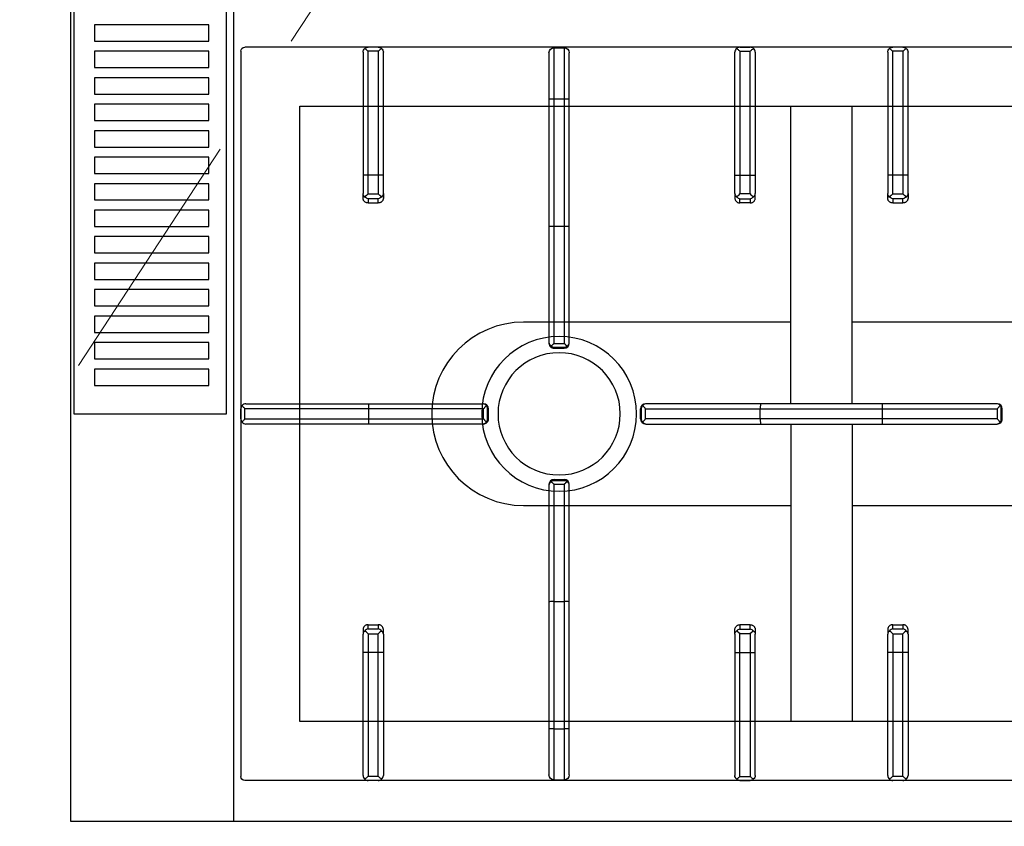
# Model space of a CAD drawing. Header units: millimetres. Extents: x -740 to 33545, y 5178 to 22494.
# Tile 90 of 250: x 9187 to 9236, y 10535 to 10575. Entities that reach past the tile are written whole.
import ezdxf

# ---------------------------------------------------------------- set-up
doc = ezdxf.new("R2010")
doc.units = ezdxf.units.MM
doc.header["$MEASUREMENT"] = 0
doc.linetypes.add('DASHED', pattern=[19.05, 12.7, -6.35])
doc.layers.add('A_wyposaĹĽenie', color=252, linetype='Continuous', lineweight=9)
doc.layers.add('PQ_200_2D', color=252, linetype='Continuous')
doc.layers.add('PQ_204_2D', color=252, linetype='Continuous')

# ---------------------------------------------------------------- blocks, each defined once
blk = doc.blocks.new('dfghbnj')
at = {"layer": 'PQ_200_2D', "color": 8}
for p, q in [((5168.38, -17005.72), (5968.38, -17005.72)), ((5968.38, -17005.72), (5968.38, -17660.72))]:
    blk.add_line(p, q, dxfattribs=at)
at = {"layer": 'PQ_204_2D', "color": 8}
for p, q in [((5168.38, -17085.72), (5968.38, -17085.72)), ((5588.38, -17657.22), (5588.38, -17091.22)), ((5590.38, -17089.22), (5946.38, -17089.22)), ((5763.38, -17091.69), (5763.38, -17151.98)), ((5770.88, -17089.22), (5765.88, -17089.22)), ((5770.88, -17089.22), (5765.88, -17089.22)), ((5770.88, -17091.21), (5765.88, -17091.21)), ((5765.88, -17152.03), (5765.88, -17091.21)), ((5770.88, -17091.21), (5770.88, -17152.03)), ((5773.38, -17151.98), (5773.38, -17091.69)), ((5948.38, -17657.22), (5948.38, -17091.22)), ((5590.85, -17149.22), (5651.14, -17149.22)), ((5651.14, -17149.22), (5660.28, -17149.22)), ((5662.42, -17149.22), (5660.28, -17149.22)), ((5874.34, -17149.22), (5876.47, -17149.22)), ((5885.62, -17149.22), (5876.47, -17149.22)), ((5945.9, -17149.22), (5885.62, -17149.22)), ((5588.38, -17156.72), (5588.38, -17151.72)), ((5588.38, -17156.72), (5588.38, -17151.72)), ((5590.37, -17156.72), (5590.37, -17151.72)), ((5651.19, -17151.72), (5590.37, -17151.72)), ((5651.19, -17156.72), (5651.19, -17151.72)), ((5660.39, -17151.72), (5651.19, -17151.72)), ((5660.39, -17151.72), (5660.39, -17156.72)), ((5662.75, -17151.72), (5664.85, -17151.72)), ((5662.75, -17156.72), (5662.75, -17151.72)), ((5664.85, -17151.72), (5664.85, -17156.72)), ((5763.38, -17151.98), (5763.38, -17207.86)), ((5770.88, -17152.03), (5765.88, -17152.03)), ((5765.88, -17208.42), (5765.88, -17152.03)), ((5770.88, -17152.03), (5770.88, -17208.42)), ((5773.38, -17207.86), (5773.38, -17151.98)), ((5871.9, -17151.72), (5871.9, -17156.72)), ((5874.01, -17151.72), (5871.9, -17151.72)), ((5874.01, -17156.72), (5874.01, -17151.72)), ((5876.36, -17151.72), (5885.56, -17151.72)), ((5876.36, -17151.72), (5876.36, -17156.72)), ((5885.56, -17151.72), (5946.38, -17151.72)), ((5885.56, -17156.72), (5885.56, -17151.72)), ((5946.38, -17156.72), (5946.38, -17151.72)), ((5948.38, -17156.72), (5948.38, -17151.72)), ((5948.38, -17156.72), (5948.38, -17151.72)), ((5590.37, -17156.72), (5651.19, -17156.72)), ((5651.14, -17159.22), (5590.85, -17159.22)), ((5660.28, -17159.22), (5651.14, -17159.22)), ((5651.19, -17156.72), (5660.39, -17156.72)), ((5660.28, -17159.22), (5662.42, -17159.22)), ((5664.85, -17156.72), (5662.75, -17156.72)), ((5871.9, -17156.72), (5874.01, -17156.72)), ((5876.47, -17159.22), (5874.34, -17159.22)), ((5885.56, -17156.72), (5876.36, -17156.72)), ((5876.47, -17159.22), (5885.62, -17159.22)), ((5946.38, -17156.72), (5885.56, -17156.72)), ((5885.62, -17159.22), (5945.9, -17159.22)), ((5763.38, -17207.86), (5763.38, -17208.28)), ((5773.38, -17208.28), (5773.38, -17207.86)), ((5770.88, -17208.42), (5765.88, -17208.42)), ((5765.88, -17210.78), (5765.88, -17210.33)), ((5770.88, -17210.33), (5765.88, -17210.33)), ((5770.88, -17210.78), (5765.88, -17210.78)), ((5770.88, -17210.33), (5770.88, -17210.78)), ((5591.19, -17240.47), (5613.69, -17240.47)), ((5613.69, -17240.47), (5613.69, -17242.97)), ((5613.69, -17240.47), (5676.14, -17240.47)), ((5676.14, -17240.47), (5733.27, -17240.47)), ((5733.27, -17240.47), (5733.69, -17240.47)), ((5803.06, -17240.47), (5803.48, -17240.47)), ((5803.48, -17240.47), (5860.62, -17240.47)), ((5860.62, -17240.47), (5923.06, -17240.47)), ((5923.06, -17242.97), (5923.06, -17240.47)), ((5923.06, -17240.47), (5945.56, -17240.47)), ((5588.69, -17242.97), (5588.69, -17247.97)), ((5613.69, -17242.97), (5588.69, -17242.97)), ((5613.69, -17242.97), (5613.69, -17247.97)), ((5676.19, -17242.97), (5613.69, -17242.97)), ((5676.19, -17242.97), (5676.19, -17247.97)), ((5733.83, -17242.97), (5676.19, -17242.97)), ((5733.83, -17242.97), (5733.83, -17247.97)), ((5735.64, -17242.37), (5735.64, -17248.56)), ((5735.74, -17242.97), (5735.74, -17247.97)), ((5736.19, -17242.97), (5735.74, -17242.97)), ((5736.19, -17242.97), (5736.19, -17247.97)), ((5800.56, -17242.97), (5800.56, -17247.97)), ((5801.01, -17242.97), (5800.56, -17242.97)), ((5801.01, -17242.97), (5801.01, -17247.97)), ((5801.11, -17242.37), (5801.11, -17248.56)), ((5802.92, -17242.97), (5802.92, -17247.97)), ((5860.56, -17242.97), (5802.92, -17242.97)), ((5860.56, -17242.97), (5860.56, -17247.97)), ((5923.06, -17242.97), (5860.56, -17242.97)), ((5923.06, -17242.97), (5923.06, -17247.97)), ((5948.06, -17242.97), (5923.06, -17242.97)), ((5948.06, -17242.97), (5948.06, -17247.97)), ((5588.69, -17247.97), (5613.69, -17247.97)), ((5613.69, -17250.47), (5591.19, -17250.47)), ((5613.69, -17247.97), (5676.19, -17247.97)), ((5613.69, -17247.97), (5613.69, -17250.47)), ((5676.14, -17250.47), (5613.69, -17250.47)), ((5733.27, -17250.47), (5676.14, -17250.47)), ((5676.19, -17247.97), (5733.83, -17247.97)), ((5733.69, -17250.47), (5733.27, -17250.47)), ((5735.74, -17247.97), (5736.19, -17247.97)), ((5800.56, -17247.97), (5801.01, -17247.97)), ((5802.92, -17247.97), (5860.56, -17247.97)), ((5803.48, -17250.47), (5803.06, -17250.47)), ((5860.62, -17250.47), (5803.48, -17250.47)), ((5860.56, -17247.97), (5923.06, -17247.97)), ((5923.06, -17250.47), (5860.62, -17250.47)), ((5923.06, -17250.47), (5923.06, -17247.97)), ((5923.06, -17247.97), (5948.06, -17247.97)), ((5945.56, -17250.47), (5923.06, -17250.47)), ((5765.88, -17285.45), (5765.88, -17285.9)), ((5770.88, -17285.45), (5765.88, -17285.45)), ((5770.88, -17285.9), (5770.88, -17285.45)), ((5763.38, -17288.37), (5763.38, -17287.95)), ((5763.38, -17344.26), (5763.38, -17288.37)), ((5770.88, -17285.9), (5765.88, -17285.9)), ((5770.88, -17287.81), (5765.88, -17287.81)), ((5765.88, -17287.81), (5765.88, -17344.2)), ((5770.88, -17344.2), (5770.88, -17287.81)), ((5773.38, -17287.95), (5773.38, -17288.37)), ((5773.38, -17288.37), (5773.38, -17344.26)), ((5651.14, -17331.71), (5590.85, -17331.71)), ((5660.28, -17331.71), (5651.14, -17331.71)), ((5660.28, -17331.71), (5662.42, -17331.71)), ((5876.47, -17331.71), (5874.34, -17331.71)), ((5876.47, -17331.71), (5885.62, -17331.71)), ((5885.62, -17331.71), (5945.9, -17331.71)), ((5588.38, -17334.21), (5588.38, -17339.21)), ((5588.38, -17334.21), (5588.38, -17339.21)), ((5590.37, -17334.21), (5590.37, -17339.21)), ((5590.37, -17334.21), (5651.19, -17334.21)), ((5651.19, -17334.21), (5651.19, -17339.21)), ((5651.19, -17334.21), (5660.39, -17334.21)), ((5660.39, -17339.21), (5660.39, -17334.21)), ((5664.85, -17334.21), (5662.75, -17334.21)), ((5662.75, -17334.21), (5662.75, -17339.21)), ((5664.85, -17339.21), (5664.85, -17334.21)), ((5871.9, -17339.21), (5871.9, -17334.21)), ((5871.9, -17334.21), (5874.01, -17334.21)), ((5874.01, -17334.21), (5874.01, -17339.21)), ((5885.56, -17334.21), (5876.36, -17334.21)), ((5876.36, -17339.21), (5876.36, -17334.21)), ((5885.56, -17334.21), (5885.56, -17339.21)), ((5946.38, -17334.21), (5885.56, -17334.21)), ((5946.38, -17334.21), (5946.38, -17339.21)), ((5948.38, -17334.21), (5948.38, -17339.21)), ((5948.38, -17334.21), (5948.38, -17339.21)), ((5651.19, -17339.21), (5590.37, -17339.21)), ((5590.85, -17341.71), (5651.14, -17341.71)), ((5651.14, -17341.71), (5660.28, -17341.71)), ((5660.39, -17339.21), (5651.19, -17339.21)), ((5662.42, -17341.71), (5660.28, -17341.71)), ((5662.75, -17339.21), (5664.85, -17339.21)), ((5874.01, -17339.21), (5871.9, -17339.21)), ((5874.34, -17341.71), (5876.47, -17341.71)), ((5876.36, -17339.21), (5885.56, -17339.21)), ((5885.62, -17341.71), (5876.47, -17341.71)), ((5885.56, -17339.21), (5946.38, -17339.21)), ((5945.9, -17341.71), (5885.62, -17341.71)), ((5763.38, -17404.15), (5763.38, -17344.26)), ((5765.88, -17344.2), (5765.88, -17404.2)), ((5770.88, -17344.2), (5765.88, -17344.2)), ((5770.88, -17404.2), (5770.88, -17344.2)), ((5773.38, -17344.26), (5773.38, -17404.15)), ((5763.38, -17359.22), (5617.36, -17359.22)), ((5773.38, -17359.22), (5919.4, -17359.22)), ((5763.38, -17389.22), (5617.36, -17389.22)), ((5773.38, -17389.22), (5919.4, -17389.22)), ((5763.38, -17460.03), (5763.38, -17404.15)), ((5765.88, -17404.2), (5765.88, -17460.59)), ((5770.88, -17404.2), (5765.88, -17404.2)), ((5770.88, -17460.59), (5770.88, -17404.2)), ((5773.38, -17404.15), (5773.38, -17460.03)), ((5588.38, -17414.22), (5588.38, -17409.22)), ((5588.38, -17414.22), (5588.38, -17409.22)), ((5590.37, -17414.22), (5590.37, -17409.22)), ((5651.19, -17409.22), (5590.37, -17409.22)), ((5590.85, -17406.72), (5651.14, -17406.72)), ((5651.14, -17406.72), (5660.28, -17406.72)), ((5651.19, -17414.22), (5651.19, -17409.22)), ((5660.39, -17409.22), (5651.19, -17409.22)), ((5662.42, -17406.72), (5660.28, -17406.72)), ((5660.39, -17409.22), (5660.39, -17414.22)), ((5662.75, -17409.22), (5664.85, -17409.22)), ((5662.75, -17414.22), (5662.75, -17409.22)), ((5664.85, -17409.22), (5664.85, -17414.22)), ((5871.9, -17409.22), (5871.9, -17414.22)), ((5874.01, -17409.22), (5871.9, -17409.22)), ((5874.01, -17414.22), (5874.01, -17409.22)), ((5874.34, -17406.72), (5876.47, -17406.72)), ((5876.36, -17409.22), (5885.56, -17409.22)), ((5876.36, -17409.22), (5876.36, -17414.22)), ((5885.62, -17406.72), (5876.47, -17406.72)), ((5885.56, -17409.22), (5946.38, -17409.22)), ((5885.56, -17414.22), (5885.56, -17409.22)), ((5945.9, -17406.72), (5885.62, -17406.72)), ((5946.38, -17414.22), (5946.38, -17409.22)), ((5948.38, -17414.22), (5948.38, -17409.22)), ((5948.38, -17414.22), (5948.38, -17409.22)), ((5590.37, -17414.22), (5651.19, -17414.22)), ((5651.19, -17414.22), (5660.39, -17414.22)), ((5664.85, -17414.22), (5662.75, -17414.22)), ((5871.9, -17414.22), (5874.01, -17414.22)), ((5885.56, -17414.22), (5876.36, -17414.22)), ((5946.38, -17414.22), (5885.56, -17414.22)), ((5651.14, -17416.72), (5590.85, -17416.72)), ((5660.28, -17416.72), (5651.14, -17416.72)), ((5660.28, -17416.72), (5662.42, -17416.72)), ((5876.47, -17416.72), (5874.34, -17416.72)), ((5876.47, -17416.72), (5885.62, -17416.72)), ((5885.62, -17416.72), (5945.9, -17416.72)), ((5763.38, -17460.45), (5763.38, -17460.03)), ((5771.48, -17462.4), (5765.27, -17462.4)), ((5770.88, -17460.59), (5765.88, -17460.59)), ((5770.88, -17462.5), (5765.88, -17462.5)), ((5765.88, -17462.5), (5765.88, -17462.95)), ((5770.88, -17462.95), (5765.88, -17462.95)), ((5770.88, -17462.95), (5770.88, -17462.5)), ((5773.38, -17460.03), (5773.38, -17460.45))]:
    blk.add_line(p, q, dxfattribs=at)
for points in [[(5368.38, -17007.22), (5768.38, -17007.22), (5768.38, -17082.22), (5368.38, -17082.22)], [(5577.38, -17017.38), (5585.38, -17017.38), (5585.38, -17073.53), (5577.38, -17073.53)], [(5590.38, -17017.38), (5598.38, -17017.38), (5598.38, -17073.53), (5590.38, -17073.53)], [(5603.38, -17017.38), (5611.38, -17017.38), (5611.38, -17073.53), (5603.38, -17073.53)], [(5616.38, -17017.38), (5624.38, -17017.38), (5624.38, -17073.53), (5616.38, -17073.53)], [(5629.38, -17017.38), (5637.38, -17017.38), (5637.38, -17073.53), (5629.38, -17073.53)], [(5642.38, -17017.38), (5650.38, -17017.38), (5650.38, -17073.53), (5642.38, -17073.53)], [(5655.38, -17017.38), (5663.38, -17017.38), (5663.38, -17073.53), (5655.38, -17073.53)], [(5668.38, -17017.38), (5676.38, -17017.38), (5676.38, -17073.53), (5668.38, -17073.53)], [(5681.38, -17017.38), (5689.38, -17017.38), (5689.38, -17073.53), (5681.38, -17073.53)], [(5694.38, -17017.38), (5702.38, -17017.38), (5702.38, -17073.53), (5694.38, -17073.53)], [(5707.38, -17017.38), (5715.38, -17017.38), (5715.38, -17073.53), (5707.38, -17073.53)], [(5720.38, -17017.38), (5728.38, -17017.38), (5728.38, -17073.53), (5720.38, -17073.53)], [(5733.38, -17017.38), (5741.38, -17017.38), (5741.38, -17073.53), (5733.38, -17073.53)], [(5746.38, -17017.38), (5754.38, -17017.38), (5754.38, -17073.53), (5746.38, -17073.53)], [(5919.4, -17118.2), (5617.36, -17118.2), (5617.36, -17630.24), (5919.4, -17630.24)]]:
    blk.add_lwpolyline(points, close=True, dxfattribs=at)
for points in [[(5723.38, -17359.22), (5723.38, -17227.97, -1), (5813.38, -17227.97), (5813.38, -17359.22)], [(5813.38, -17389.22), (5813.38, -17517.97, -1), (5723.38, -17517.97), (5723.38, -17389.22)]]:
    blk.add_lwpolyline(points, format="xyb", dxfattribs=at)
for radius in [38, 30]:
    blk.add_circle((5768.38, -17245.47), radius, dxfattribs=at)
for centre, radius, start, end in [((5590.38, -17091.22), 2, 90, 180), ((5946.38, -17091.22), 2, 0, 90), ((5591.19, -17242.97), 2.5, 90, 180), ((5945.56, -17242.97), 2.5, 0, 90), ((5591.19, -17247.97), 2.5, 180, 270), ((5945.56, -17247.97), 2.5, 270, 0)]:
    blk.add_arc(centre, radius, start, end, dxfattribs=at)
at = {"layer": 'PQ_204_2D', "color": 8, "extrusion": (0, 0, -1)}
for centre, major_axis, ratio, start_param, end_param in [((5765.88, -17091.69), (-2.5, 0), 0.948965, 0, 0.895145), ((5770.88, -17091.69), (2.5, 0), 0.948965, -0.895145, 0), ((5876.47, -17151.72), (1.92, 1.92), 0.8391, 4.014257, 4.690572), ((5876.47, -17151.72), (0, 2.5), 0.84544, -0.894481, 0), ((5876.47, -17151.72), (-2.5, 2.5), 0.02182, 4.734206, 5.410521), ((5885.62, -17151.72), (0, 2.5), 0.02182, 4.712389, 6.283185), ((5945.9, -17151.72), (0, 2.5), 0.948965, 0, 0.895145), ((5765.88, -17151.98), (-2.5, 0), 0.02182, 4.712389, 6.283185), ((5770.88, -17151.98), (2.5, 0), 0.02182, 0, 1.570796), ((5876.47, -17156.72), (-1.92, 1.92), 0.8391, 4.734206, 5.410521), ((5876.47, -17156.72), (2.5, 2.5), 0.02182, 4.014257, 4.690572), ((5876.47, -17156.72), (0, 2.5), 0.84544, 3.141593, 4.036074), ((5885.62, -17156.72), (0, 2.5), 0.02182, 3.141593, 4.712389), ((5945.9, -17156.72), (0, 2.5), 0.948965, 2.246448, 3.141593), ((5765.88, -17207.86), (-2.5, 0), 0.951091, -0.914364, 0), ((5770.88, -17207.86), (2.5, 0), 0.951091, 0, 0.914364), ((5765.88, -17208.28), (0, 2.5), 0.99863, 3.141593, 4.712389), ((5770.88, -17208.28), (0, 2.5), 0.99863, 1.570796, 3.141593), ((5676.14, -17242.97), (0, 2.5), 0.02182, 0, 1.570796), ((5733.27, -17242.97), (0, 2.5), 0.951091, 0, 0.914364), ((5733.69, -17242.97), (-2.5, 0), 0.99863, 1.570796, 3.141593), ((5803.06, -17242.97), (-2.5, 0), 0.99863, 0, 1.570796), ((5803.48, -17242.97), (0, 2.5), 0.951091, -0.914364, 0), ((5860.62, -17242.97), (0, 2.5), 0.02182, -1.570796, 0), ((5732.27, -17242.97), (-3.47, 0), 0.720185, 2.903047, 3.141593), ((5804.48, -17242.97), (3.47, 0), 0.720185, 3.141593, 3.380139), ((5676.14, -17247.97), (0, 2.5), 0.02182, 1.570796, 3.141593), ((5733.27, -17247.97), (0, 2.5), 0.951091, 2.227228, 3.141593), ((5733.69, -17247.97), (-2.5, 0), 0.99863, 3.141593, 4.712389), ((5732.27, -17247.97), (3.47, 0), 0.720185, 0, 0.238546), ((5803.06, -17247.97), (-2.5, 0), 0.99863, 4.712389, 6.283185), ((5804.48, -17247.97), (-3.47, 0), 0.720185, -0.238546, 0), ((5803.48, -17247.97), (0, 2.5), 0.951091, 3.141593, 4.055957), ((5860.62, -17247.97), (0, 2.5), 0.02182, 3.141593, 4.712389), ((5765.88, -17287.95), (0, 2.5), 0.99863, 4.712389, 6.283185), ((5770.88, -17287.95), (0, 2.5), 0.99863, 0, 1.570796), ((5765.88, -17288.37), (2.5, 0), 0.951091, 3.141593, 4.055957), ((5770.88, -17288.37), (-2.5, 0), 0.951091, 2.227228, 3.141593), ((5590.85, -17334.21), (0, 2.5), 0.948965, -0.895145, 0), ((5651.14, -17334.21), (0, 2.5), 0.02182, 0, 1.570796), ((5660.28, -17334.21), (0, 2.5), 0.84544, 0, 0.894481), ((5660.28, -17334.21), (2.5, 2.5), 0.02182, 0.872665, 1.54898), ((5660.28, -17334.21), (-1.92, 1.92), 0.8391, 1.592613, 2.268928), ((5590.85, -17339.21), (0, 2.5), 0.948965, 3.141593, 4.036737), ((5651.14, -17339.21), (0, 2.5), 0.02182, 1.570796, 3.141593), ((5660.28, -17339.21), (0, 2.5), 0.84544, 2.247111, 3.141593), ((5660.28, -17339.21), (-2.5, 2.5), 0.02182, 1.592613, 2.268928), ((5660.28, -17339.21), (1.92, 1.92), 0.8391, 0.872665, 1.54898), ((5765.88, -17344.26), (2.5, 0), 0.02182, 3.141593, 4.712389), ((5770.88, -17344.26), (2.5, 0), 0.02182, -1.570796, 0), ((5765.88, -17404.15), (-2.5, 0), 0.02182, 4.712389, 6.283185), ((5770.88, -17404.15), (-2.5, 0), 0.02182, 3.141593, 4.712389), ((5876.47, -17409.22), (1.92, 1.92), 0.8391, 4.014257, 4.690572), ((5876.47, -17409.22), (0, 2.5), 0.84544, -0.894481, 0), ((5876.47, -17409.22), (-2.5, 2.5), 0.02182, 4.734206, 5.410521), ((5885.62, -17409.22), (0, 2.5), 0.02182, 4.712389, 6.283185), ((5945.9, -17409.22), (0, 2.5), 0.948965, 0, 0.895145), ((5876.47, -17414.22), (-1.92, 1.92), 0.8391, 4.734206, 5.410521), ((5876.47, -17414.22), (2.5, 2.5), 0.02182, 4.014257, 4.690572), ((5876.47, -17414.22), (0, 2.5), 0.84544, 3.141593, 4.036074), ((5885.62, -17414.22), (0, 2.5), 0.02182, 3.141593, 4.712389), ((5945.9, -17414.22), (0, 2.5), 0.948965, 2.246448, 3.141593), ((5765.88, -17460.03), (2.5, 0), 0.951091, 2.227228, 3.141593), ((5765.88, -17460.45), (0, 2.5), 0.99863, 3.141593, 4.712389), ((5765.88, -17459.06), (0, 3.44), 0.725954, 3.141593, 3.386992), ((5770.88, -17460.45), (0, 2.5), 0.99863, 1.570796, 3.141593), ((5770.88, -17459.06), (0, 3.44), 0.725954, 2.896194, 3.141593), ((5770.88, -17460.03), (-2.5, 0), 0.951091, 3.141593, 4.055957)]:
    blk.add_ellipse(centre, major_axis=major_axis, ratio=ratio, start_param=start_param, end_param=end_param, dxfattribs=at)
at = {"layer": 'PQ_204_2D', "color": 8}
for centre, major_axis, ratio, start_param, end_param in [((5590.85, -17151.72), (0, 2.5), 0.948965, 0, 0.895145), ((5651.14, -17151.72), (0, 2.5), 0.02182, 4.712389, 6.283185), ((5660.28, -17151.72), (0, 2.5), 0.84544, -0.894481, 0), ((5660.28, -17151.72), (2.5, 2.5), 0.02182, 4.734206, 5.410521), ((5660.28, -17151.72), (-1.92, 1.92), 0.8391, 4.014257, 4.690572), ((5590.85, -17156.72), (0, 2.5), 0.948965, 2.246448, 3.141593), ((5651.14, -17156.72), (0, 2.5), 0.02182, 3.141593, 4.712389), ((5660.28, -17156.72), (0, 2.5), 0.84544, 3.141593, 4.036074), ((5660.28, -17156.72), (-2.5, 2.5), 0.02182, 4.014257, 4.690572), ((5660.28, -17156.72), (1.92, 1.92), 0.8391, 4.734206, 5.410521), ((5876.47, -17334.21), (1.92, 1.92), 0.8391, 1.592613, 2.268928), ((5876.47, -17334.21), (0, 2.5), 0.84544, 0, 0.894481), ((5876.47, -17334.21), (-2.5, 2.5), 0.02182, 0.872665, 1.54898), ((5885.62, -17334.21), (0, 2.5), 0.02182, 0, 1.570796), ((5945.9, -17334.21), (0, 2.5), 0.948965, -0.895145, 0), ((5876.47, -17339.21), (-1.92, 1.92), 0.8391, 0.872665, 1.54898), ((5876.47, -17339.21), (2.5, 2.5), 0.02182, 1.592613, 2.268928), ((5876.47, -17339.21), (0, 2.5), 0.84544, 2.247111, 3.141593), ((5885.62, -17339.21), (0, 2.5), 0.02182, 1.570796, 3.141593), ((5945.9, -17339.21), (0, 2.5), 0.948965, 3.141593, 4.036737), ((5590.85, -17409.22), (0, 2.5), 0.948965, 0, 0.895145), ((5651.14, -17409.22), (0, 2.5), 0.02182, 4.712389, 6.283185), ((5660.28, -17409.22), (0, 2.5), 0.84544, -0.894481, 0), ((5660.28, -17409.22), (2.5, 2.5), 0.02182, 4.734206, 5.410521), ((5660.28, -17409.22), (-1.92, 1.92), 0.8391, 4.014257, 4.690572), ((5590.85, -17414.22), (0, 2.5), 0.948965, 2.246448, 3.141593), ((5651.14, -17414.22), (0, 2.5), 0.02182, 3.141593, 4.712389), ((5660.28, -17414.22), (0, 2.5), 0.84544, 3.141593, 4.036074), ((5660.28, -17414.22), (-2.5, 2.5), 0.02182, 4.014257, 4.690572), ((5660.28, -17414.22), (1.92, 1.92), 0.8391, 4.734206, 5.410521)]:
    blk.add_ellipse(centre, major_axis=major_axis, ratio=ratio, start_param=start_param, end_param=end_param, dxfattribs=at)
for points, knots in [([(5764.31, -17089.84), (5764.52, -17089.66), (5764.74, -17089.52), (5765.13, -17089.36), (5765.28, -17089.31), (5765.58, -17089.24), (5765.73, -17089.22), (5765.88, -17089.22)], [11.861002, 11.861002, 11.861002, 11.861002, 12.775829, 12.775829, 13.352773, 13.352773, 13.929718, 13.929718, 13.929718, 13.929718]), ([(5765.88, -17091.21), (5765.73, -17091.08), (5765.58, -17090.95), (5765.28, -17090.68), (5765.13, -17090.55), (5764.74, -17090.21), (5764.52, -17090.01), (5764.31, -17089.84)], [0, 0, 0, 0, 0.576945, 0.576945, 1.153889, 1.153889, 2.068716, 2.068716, 2.068716, 2.068716]), ([(5770.88, -17089.22), (5771.02, -17089.22), (5771.17, -17089.24), (5771.47, -17089.31), (5771.62, -17089.36), (5772.01, -17089.52), (5772.24, -17089.66), (5772.44, -17089.84)], [0, 0, 0, 0, 0.576945, 0.576945, 1.153889, 1.153889, 2.068716, 2.068716, 2.068716, 2.068716]), ([(5772.44, -17089.84), (5772.24, -17090.01), (5772.01, -17090.21), (5771.62, -17090.55), (5771.47, -17090.68), (5771.17, -17090.95), (5771.02, -17091.08), (5770.88, -17091.21)], [11.858599, 11.858599, 11.858599, 11.858599, 12.773425, 12.773425, 13.35037, 13.35037, 13.927314, 13.927314, 13.927314, 13.927314]), ([(5589, -17150.15), (5588.82, -17150.36), (5588.68, -17150.58), (5588.52, -17150.97), (5588.47, -17151.12), (5588.4, -17151.42), (5588.38, -17151.57), (5588.38, -17151.72)], [11.858599, 11.858599, 11.858599, 11.858599, 12.773425, 12.773425, 13.35037, 13.35037, 13.927314, 13.927314, 13.927314, 13.927314]), ([(5590.37, -17151.72), (5590.25, -17151.57), (5590.11, -17151.42), (5589.84, -17151.12), (5589.71, -17150.97), (5589.37, -17150.58), (5589.17, -17150.36), (5589, -17150.15)], [0, 0, 0, 0, 0.576945, 0.576945, 1.153889, 1.153889, 2.068716, 2.068716, 2.068716, 2.068716]), ([(5664.85, -17151.72), (5664.85, -17151.56), (5664.84, -17151.4), (5664.77, -17151.07), (5664.73, -17150.91), (5664.6, -17150.61), (5664.53, -17150.46), (5664.35, -17150.18), (5664.25, -17150.06), (5664.03, -17149.84), (5663.91, -17149.73), (5663.64, -17149.55), (5663.5, -17149.47), (5663.2, -17149.34), (5663.04, -17149.29), (5662.73, -17149.23), (5662.57, -17149.22), (5662.42, -17149.22)], [15.096253, 15.096253, 15.096253, 15.096253, 15.567018, 15.567018, 16.037783, 16.037783, 16.508548, 16.508548, 16.979314, 16.979314, 17.45135, 17.45135, 17.923386, 17.923386, 18.395422, 18.395422, 18.867458, 18.867458, 18.867458, 18.867458]), ([(5871.9, -17151.72), (5871.9, -17151.56), (5871.92, -17151.4), (5871.98, -17151.07), (5872.02, -17150.91), (5872.15, -17150.61), (5872.23, -17150.46), (5872.41, -17150.18), (5872.51, -17150.06), (5872.72, -17149.84), (5872.85, -17149.73), (5873.11, -17149.55), (5873.26, -17149.47), (5873.56, -17149.34), (5873.71, -17149.29), (5874.03, -17149.23), (5874.18, -17149.22), (5874.34, -17149.22)], [15.096253, 15.096253, 15.096253, 15.096253, 15.567018, 15.567018, 16.037783, 16.037783, 16.508548, 16.508548, 16.979314, 16.979314, 17.45135, 17.45135, 17.923386, 17.923386, 18.395422, 18.395422, 18.867458, 18.867458, 18.867458, 18.867458]), ([(5946.38, -17151.72), (5946.51, -17151.57), (5946.64, -17151.42), (5946.91, -17151.12), (5947.04, -17150.97), (5947.38, -17150.58), (5947.58, -17150.36), (5947.76, -17150.15)], [0, 0, 0, 0, 0.576945, 0.576945, 1.153889, 1.153889, 2.068716, 2.068716, 2.068716, 2.068716]), ([(5947.76, -17150.15), (5947.93, -17150.36), (5948.07, -17150.58), (5948.23, -17150.97), (5948.28, -17151.12), (5948.35, -17151.42), (5948.37, -17151.57), (5948.38, -17151.72)], [11.858599, 11.858599, 11.858599, 11.858599, 12.773425, 12.773425, 13.35037, 13.35037, 13.927314, 13.927314, 13.927314, 13.927314]), ([(5588.38, -17156.72), (5588.38, -17156.86), (5588.4, -17157.01), (5588.47, -17157.31), (5588.52, -17157.46), (5588.68, -17157.85), (5588.82, -17158.08), (5589, -17158.28)], [0, 0, 0, 0, 0.576945, 0.576945, 1.153889, 1.153889, 2.068716, 2.068716, 2.068716, 2.068716]), ([(5589, -17158.28), (5589.17, -17158.08), (5589.37, -17157.85), (5589.71, -17157.46), (5589.84, -17157.31), (5590.11, -17157.01), (5590.25, -17156.86), (5590.37, -17156.72)], [11.858599, 11.858599, 11.858599, 11.858599, 12.773425, 12.773425, 13.35037, 13.35037, 13.927314, 13.927314, 13.927314, 13.927314]), ([(5662.42, -17159.22), (5662.57, -17159.22), (5662.73, -17159.2), (5663.04, -17159.14), (5663.2, -17159.09), (5663.5, -17158.96), (5663.64, -17158.88), (5663.91, -17158.7), (5664.03, -17158.59), (5664.25, -17158.37), (5664.35, -17158.25), (5664.53, -17157.97), (5664.6, -17157.83), (5664.73, -17157.52), (5664.77, -17157.36), (5664.84, -17157.03), (5664.85, -17156.87), (5664.85, -17156.72)], [3.776921, 3.776921, 3.776921, 3.776921, 4.248957, 4.248957, 4.720993, 4.720993, 5.193029, 5.193029, 5.665065, 5.665065, 6.135831, 6.135831, 6.606596, 6.606596, 7.077361, 7.077361, 7.548126, 7.548126, 7.548126, 7.548126]), ([(5874.34, -17159.22), (5874.18, -17159.22), (5874.03, -17159.2), (5873.71, -17159.14), (5873.56, -17159.09), (5873.26, -17158.96), (5873.11, -17158.88), (5872.85, -17158.7), (5872.72, -17158.59), (5872.51, -17158.37), (5872.41, -17158.25), (5872.23, -17157.97), (5872.15, -17157.83), (5872.02, -17157.52), (5871.98, -17157.36), (5871.92, -17157.03), (5871.9, -17156.87), (5871.9, -17156.72)], [3.776921, 3.776921, 3.776921, 3.776921, 4.248957, 4.248957, 4.720993, 4.720993, 5.193029, 5.193029, 5.665065, 5.665065, 6.135831, 6.135831, 6.606596, 6.606596, 7.077361, 7.077361, 7.548126, 7.548126, 7.548126, 7.548126]), ([(5947.76, -17158.28), (5947.58, -17158.08), (5947.38, -17157.85), (5947.04, -17157.46), (5946.91, -17157.31), (5946.64, -17157.01), (5946.51, -17156.86), (5946.38, -17156.72)], [11.858599, 11.858599, 11.858599, 11.858599, 12.773425, 12.773425, 13.35037, 13.35037, 13.927314, 13.927314, 13.927314, 13.927314]), ([(5948.38, -17156.72), (5948.37, -17156.86), (5948.35, -17157.01), (5948.28, -17157.31), (5948.23, -17157.46), (5948.07, -17157.85), (5947.93, -17158.08), (5947.76, -17158.28)], [0, 0, 0, 0, 0.576945, 0.576945, 1.153889, 1.153889, 2.068716, 2.068716, 2.068716, 2.068716]), ([(5764.35, -17209.74), (5764.46, -17209.65), (5764.57, -17209.56), (5764.78, -17209.38), (5764.89, -17209.29), (5765.11, -17209.09), (5765.22, -17209), (5765.43, -17208.81), (5765.54, -17208.72), (5765.68, -17208.6), (5765.72, -17208.56), (5765.78, -17208.5), (5765.8, -17208.49), (5765.83, -17208.46), (5765.84, -17208.45), (5765.85, -17208.44), (5765.86, -17208.44), (5765.86, -17208.43), (5765.87, -17208.43), (5765.87, -17208.43), (5765.87, -17208.43), (5765.87, -17208.42), (5765.87, -17208.42), (5765.87, -17208.42), (5765.87, -17208.42), (5765.87, -17208.42), (5765.88, -17208.42), (5765.88, -17208.42)], [5.917739, 5.917739, 5.917739, 5.917739, 6.381174, 6.381174, 6.832619, 6.832619, 7.284064, 7.284064, 7.735508, 7.735508, 7.961231, 7.961231, 8.074092, 8.074092, 8.130523, 8.130523, 8.158738, 8.158738, 8.172846, 8.172846, 8.179899, 8.179899, 8.183426, 8.183426, 8.18519, 8.18519, 8.186953, 8.186953, 8.186953, 8.186953]), ([(5765.88, -17210.33), (5765.61, -17210.32), (5765.32, -17210.26), (5764.9, -17210.09), (5764.77, -17210.02), (5764.54, -17209.88), (5764.44, -17209.81), (5764.35, -17209.74)], [0, 0, 0, 0, 1.068151, 1.068151, 1.602227, 1.602227, 2.010889, 2.010889, 2.010889, 2.010889]), ([(5770.88, -17208.42), (5770.88, -17208.42), (5770.88, -17208.42), (5770.88, -17208.42), (5770.88, -17208.42), (5770.88, -17208.42), (5770.88, -17208.42), (5770.88, -17208.43), (5770.88, -17208.43), (5770.89, -17208.43), (5770.89, -17208.43), (5770.89, -17208.44), (5770.9, -17208.44), (5770.91, -17208.45), (5770.92, -17208.46), (5770.95, -17208.49), (5770.97, -17208.5), (5771.03, -17208.56), (5771.08, -17208.6), (5771.21, -17208.72), (5771.32, -17208.81), (5771.53, -17209), (5771.64, -17209.09), (5771.86, -17209.29), (5771.97, -17209.38), (5772.18, -17209.56), (5772.29, -17209.65), (5772.4, -17209.74)], [8.18747, 8.18747, 8.18747, 8.18747, 8.189233, 8.189233, 8.190997, 8.190997, 8.194524, 8.194524, 8.201577, 8.201577, 8.215685, 8.215685, 8.2439, 8.2439, 8.300331, 8.300331, 8.413192, 8.413192, 8.638915, 8.638915, 9.09036, 9.09036, 9.541804, 9.541804, 9.993249, 9.993249, 10.456684, 10.456684, 10.456684, 10.456684]), ([(5772.4, -17209.74), (5772.31, -17209.81), (5772.21, -17209.88), (5771.98, -17210.02), (5771.85, -17210.09), (5771.43, -17210.26), (5771.14, -17210.32), (5770.88, -17210.33)], [11.918829, 11.918829, 11.918829, 11.918829, 12.327491, 12.327491, 12.861567, 12.861567, 13.929718, 13.929718, 13.929718, 13.929718]), ([(5735.15, -17241.44), (5735.06, -17241.55), (5734.97, -17241.66), (5734.79, -17241.87), (5734.7, -17241.98), (5734.5, -17242.2), (5734.41, -17242.31), (5734.22, -17242.52), (5734.13, -17242.63), (5734.01, -17242.76), (5733.97, -17242.81), (5733.91, -17242.87), (5733.9, -17242.89), (5733.87, -17242.92), (5733.86, -17242.93), (5733.85, -17242.94), (5733.85, -17242.95), (5733.84, -17242.95), (5733.84, -17242.96), (5733.84, -17242.96), (5733.84, -17242.96), (5733.83, -17242.96), (5733.83, -17242.96), (5733.83, -17242.96), (5733.83, -17242.96), (5733.83, -17242.96), (5733.83, -17242.96), (5733.83, -17242.97)], [5.918781, 5.918781, 5.918781, 5.918781, 6.382244, 6.382244, 6.833826, 6.833826, 7.285407, 7.285407, 7.736989, 7.736989, 7.96278, 7.96278, 8.075675, 8.075675, 8.132123, 8.132123, 8.160346, 8.160346, 8.174458, 8.174458, 8.181514, 8.181514, 8.185042, 8.185042, 8.186806, 8.186806, 8.18857, 8.18857, 8.18857, 8.18857]), ([(5735.64, -17242.37), (5735.61, -17242.27), (5735.58, -17242.17), (5735.44, -17241.85), (5735.31, -17241.63), (5735.15, -17241.44)], [0.764042, 0.764042, 0.764042, 0.764042, 1.153889, 1.153889, 2.012527, 2.012527, 2.012527, 2.012527]), ([(5801.6, -17241.44), (5801.44, -17241.63), (5801.31, -17241.85), (5801.18, -17242.17), (5801.14, -17242.27), (5801.11, -17242.37)], [11.917214, 11.917214, 11.917214, 11.917214, 12.775852, 12.775852, 13.165698, 13.165698, 13.165698, 13.165698]), ([(5802.92, -17242.97), (5802.92, -17242.96), (5802.92, -17242.96), (5802.92, -17242.96), (5802.92, -17242.96), (5802.92, -17242.96), (5802.92, -17242.96), (5802.92, -17242.96), (5802.92, -17242.96), (5802.91, -17242.96), (5802.91, -17242.95), (5802.91, -17242.95), (5802.9, -17242.94), (5802.89, -17242.93), (5802.88, -17242.92), (5802.86, -17242.89), (5802.84, -17242.87), (5802.78, -17242.81), (5802.74, -17242.76), (5802.62, -17242.63), (5802.53, -17242.52), (5802.34, -17242.31), (5802.25, -17242.2), (5802.06, -17241.98), (5801.96, -17241.87), (5801.78, -17241.66), (5801.69, -17241.55), (5801.6, -17241.44)], [8.18857, 8.18857, 8.18857, 8.18857, 8.190334, 8.190334, 8.192098, 8.192098, 8.195626, 8.195626, 8.202682, 8.202682, 8.216794, 8.216794, 8.245018, 8.245018, 8.301466, 8.301466, 8.414361, 8.414361, 8.640152, 8.640152, 9.091733, 9.091733, 9.543315, 9.543315, 9.994896, 9.994896, 10.458359, 10.458359, 10.458359, 10.458359]), ([(5733.83, -17247.97), (5733.83, -17247.97), (5733.83, -17247.97), (5733.83, -17247.97), (5733.83, -17247.97), (5733.83, -17247.97), (5733.83, -17247.97), (5733.84, -17247.97), (5733.84, -17247.97), (5733.84, -17247.98), (5733.84, -17247.98), (5733.85, -17247.98), (5733.85, -17247.99), (5733.86, -17248), (5733.87, -17248.01), (5733.9, -17248.04), (5733.91, -17248.06), (5733.97, -17248.12), (5734.01, -17248.17), (5734.13, -17248.3), (5734.22, -17248.41), (5734.41, -17248.62), (5734.5, -17248.73), (5734.7, -17248.95), (5734.79, -17249.06), (5734.97, -17249.27), (5735.06, -17249.38), (5735.15, -17249.49)], [8.188054, 8.188054, 8.188054, 8.188054, 8.189818, 8.189818, 8.191582, 8.191582, 8.19511, 8.19511, 8.202166, 8.202166, 8.216278, 8.216278, 8.244501, 8.244501, 8.300949, 8.300949, 8.413844, 8.413844, 8.639635, 8.639635, 9.091217, 9.091217, 9.542798, 9.542798, 9.99438, 9.99438, 10.457843, 10.457843, 10.457843, 10.457843]), ([(5735.15, -17249.49), (5735.31, -17249.3), (5735.44, -17249.08), (5735.58, -17248.76), (5735.61, -17248.66), (5735.64, -17248.56)], [11.917214, 11.917214, 11.917214, 11.917214, 12.775852, 12.775852, 13.165698, 13.165698, 13.165698, 13.165698]), ([(5801.11, -17248.56), (5801.14, -17248.66), (5801.18, -17248.76), (5801.31, -17249.08), (5801.44, -17249.3), (5801.6, -17249.49)], [0.764042, 0.764042, 0.764042, 0.764042, 1.153889, 1.153889, 2.012527, 2.012527, 2.012527, 2.012527]), ([(5801.6, -17249.49), (5801.69, -17249.38), (5801.78, -17249.27), (5801.96, -17249.06), (5802.06, -17248.95), (5802.25, -17248.73), (5802.34, -17248.62), (5802.53, -17248.41), (5802.62, -17248.3), (5802.74, -17248.17), (5802.78, -17248.12), (5802.84, -17248.06), (5802.86, -17248.04), (5802.88, -17248.01), (5802.89, -17248), (5802.9, -17247.99), (5802.91, -17247.98), (5802.91, -17247.98), (5802.91, -17247.98), (5802.92, -17247.97), (5802.92, -17247.97), (5802.92, -17247.97), (5802.92, -17247.97), (5802.92, -17247.97), (5802.92, -17247.97), (5802.92, -17247.97), (5802.92, -17247.97), (5802.92, -17247.97)], [5.918265, 5.918265, 5.918265, 5.918265, 6.381728, 6.381728, 6.833309, 6.833309, 7.284891, 7.284891, 7.736472, 7.736472, 7.962263, 7.962263, 8.075158, 8.075158, 8.131606, 8.131606, 8.15983, 8.15983, 8.173942, 8.173942, 8.180998, 8.180998, 8.184526, 8.184526, 8.18629, 8.18629, 8.188054, 8.188054, 8.188054, 8.188054]), ([(5765.88, -17285.9), (5765.73, -17285.91), (5765.58, -17285.93), (5765.28, -17286), (5765.13, -17286.04), (5764.76, -17286.2), (5764.54, -17286.33), (5764.35, -17286.49)], [0, 0, 0, 0, 0.576945, 0.576945, 1.153889, 1.153889, 2.012527, 2.012527, 2.012527, 2.012527]), ([(5764.35, -17286.49), (5764.46, -17286.58), (5764.57, -17286.67), (5764.78, -17286.85), (5764.89, -17286.95), (5765.11, -17287.14), (5765.22, -17287.23), (5765.43, -17287.42), (5765.54, -17287.51), (5765.68, -17287.63), (5765.72, -17287.67), (5765.78, -17287.73), (5765.8, -17287.75), (5765.83, -17287.77), (5765.84, -17287.78), (5765.85, -17287.79), (5765.86, -17287.79), (5765.86, -17287.8), (5765.87, -17287.8), (5765.87, -17287.81), (5765.87, -17287.81), (5765.87, -17287.81), (5765.87, -17287.81), (5765.87, -17287.81), (5765.87, -17287.81), (5765.87, -17287.81), (5765.88, -17287.81), (5765.88, -17287.81)], [5.918216, 5.918216, 5.918216, 5.918216, 6.381677, 6.381677, 6.833246, 6.833246, 7.284815, 7.284815, 7.736384, 7.736384, 7.962168, 7.962168, 8.07506, 8.07506, 8.131506, 8.131506, 8.159729, 8.159729, 8.173841, 8.173841, 8.180897, 8.180897, 8.184425, 8.184425, 8.186189, 8.186189, 8.187953, 8.187953, 8.187953, 8.187953]), ([(5772.4, -17286.49), (5772.21, -17286.33), (5771.99, -17286.2), (5771.62, -17286.04), (5771.47, -17286), (5771.17, -17285.93), (5771.02, -17285.91), (5770.88, -17285.9)], [11.914764, 11.914764, 11.914764, 11.914764, 12.773402, 12.773402, 13.350347, 13.350347, 13.927292, 13.927292, 13.927292, 13.927292]), ([(5770.88, -17287.81), (5770.88, -17287.81), (5770.88, -17287.81), (5770.88, -17287.81), (5770.88, -17287.81), (5770.88, -17287.81), (5770.88, -17287.81), (5770.88, -17287.81), (5770.88, -17287.81), (5770.89, -17287.8), (5770.89, -17287.8), (5770.89, -17287.79), (5770.9, -17287.79), (5770.91, -17287.78), (5770.92, -17287.77), (5770.95, -17287.75), (5770.97, -17287.73), (5771.03, -17287.67), (5771.08, -17287.63), (5771.21, -17287.51), (5771.32, -17287.42), (5771.53, -17287.23), (5771.64, -17287.14), (5771.86, -17286.95), (5771.97, -17286.85), (5772.18, -17286.67), (5772.29, -17286.58), (5772.4, -17286.49)], [8.188469, 8.188469, 8.188469, 8.188469, 8.190233, 8.190233, 8.191997, 8.191997, 8.195525, 8.195525, 8.202581, 8.202581, 8.216692, 8.216692, 8.244915, 8.244915, 8.301361, 8.301361, 8.414254, 8.414254, 8.640038, 8.640038, 9.091607, 9.091607, 9.543176, 9.543176, 9.994745, 9.994745, 10.458205, 10.458205, 10.458205, 10.458205]), ([(5588.38, -17334.21), (5588.38, -17334.07), (5588.4, -17333.92), (5588.47, -17333.62), (5588.52, -17333.47), (5588.68, -17333.08), (5588.82, -17332.86), (5589, -17332.65)], [0, 0, 0, 0, 0.576945, 0.576945, 1.153889, 1.153889, 2.068716, 2.068716, 2.068716, 2.068716]), ([(5589, -17332.65), (5589.17, -17332.86), (5589.37, -17333.08), (5589.71, -17333.47), (5589.84, -17333.62), (5590.11, -17333.92), (5590.25, -17334.07), (5590.37, -17334.21)], [11.858599, 11.858599, 11.858599, 11.858599, 12.773425, 12.773425, 13.35037, 13.35037, 13.927314, 13.927314, 13.927314, 13.927314]), ([(5662.42, -17331.71), (5662.57, -17331.71), (5662.73, -17331.73), (5663.04, -17331.79), (5663.2, -17331.84), (5663.5, -17331.97), (5663.64, -17332.05), (5663.91, -17332.23), (5664.03, -17332.34), (5664.25, -17332.56), (5664.35, -17332.68), (5664.53, -17332.96), (5664.6, -17333.1), (5664.73, -17333.41), (5664.77, -17333.57), (5664.84, -17333.9), (5664.85, -17334.06), (5664.85, -17334.21)], [3.776921, 3.776921, 3.776921, 3.776921, 4.248957, 4.248957, 4.720993, 4.720993, 5.193029, 5.193029, 5.665065, 5.665065, 6.135831, 6.135831, 6.606596, 6.606596, 7.077361, 7.077361, 7.548126, 7.548126, 7.548126, 7.548126]), ([(5874.34, -17331.71), (5874.18, -17331.71), (5874.03, -17331.73), (5873.71, -17331.79), (5873.56, -17331.84), (5873.26, -17331.97), (5873.11, -17332.05), (5872.85, -17332.23), (5872.72, -17332.34), (5872.51, -17332.56), (5872.41, -17332.68), (5872.23, -17332.96), (5872.15, -17333.1), (5872.02, -17333.41), (5871.98, -17333.57), (5871.92, -17333.9), (5871.9, -17334.06), (5871.9, -17334.21)], [3.776921, 3.776921, 3.776921, 3.776921, 4.248957, 4.248957, 4.720993, 4.720993, 5.193029, 5.193029, 5.665065, 5.665065, 6.135831, 6.135831, 6.606596, 6.606596, 7.077361, 7.077361, 7.548126, 7.548126, 7.548126, 7.548126]), ([(5947.76, -17332.65), (5947.58, -17332.86), (5947.38, -17333.08), (5947.04, -17333.47), (5946.91, -17333.62), (5946.64, -17333.92), (5946.51, -17334.07), (5946.38, -17334.21)], [11.858599, 11.858599, 11.858599, 11.858599, 12.773425, 12.773425, 13.35037, 13.35037, 13.927314, 13.927314, 13.927314, 13.927314]), ([(5948.38, -17334.21), (5948.37, -17334.07), (5948.35, -17333.92), (5948.28, -17333.62), (5948.23, -17333.47), (5948.07, -17333.08), (5947.93, -17332.86), (5947.76, -17332.65)], [0, 0, 0, 0, 0.576945, 0.576945, 1.153889, 1.153889, 2.068716, 2.068716, 2.068716, 2.068716]), ([(5589, -17340.78), (5588.82, -17340.57), (5588.68, -17340.35), (5588.52, -17339.96), (5588.47, -17339.81), (5588.4, -17339.51), (5588.38, -17339.36), (5588.38, -17339.21)], [11.858599, 11.858599, 11.858599, 11.858599, 12.773425, 12.773425, 13.35037, 13.35037, 13.927314, 13.927314, 13.927314, 13.927314]), ([(5590.37, -17339.21), (5590.25, -17339.36), (5590.11, -17339.51), (5589.84, -17339.81), (5589.71, -17339.96), (5589.37, -17340.35), (5589.17, -17340.57), (5589, -17340.78)], [0, 0, 0, 0, 0.576945, 0.576945, 1.153889, 1.153889, 2.068716, 2.068716, 2.068716, 2.068716]), ([(5664.85, -17339.21), (5664.85, -17339.37), (5664.84, -17339.53), (5664.77, -17339.86), (5664.73, -17340.02), (5664.6, -17340.33), (5664.53, -17340.47), (5664.35, -17340.75), (5664.25, -17340.87), (5664.03, -17341.09), (5663.91, -17341.2), (5663.64, -17341.38), (5663.5, -17341.46), (5663.2, -17341.59), (5663.04, -17341.64), (5662.73, -17341.7), (5662.57, -17341.71), (5662.42, -17341.71)], [15.096253, 15.096253, 15.096253, 15.096253, 15.567018, 15.567018, 16.037783, 16.037783, 16.508548, 16.508548, 16.979314, 16.979314, 17.45135, 17.45135, 17.923386, 17.923386, 18.395422, 18.395422, 18.867458, 18.867458, 18.867458, 18.867458]), ([(5871.9, -17339.21), (5871.9, -17339.37), (5871.92, -17339.53), (5871.98, -17339.86), (5872.02, -17340.02), (5872.15, -17340.33), (5872.23, -17340.47), (5872.41, -17340.75), (5872.51, -17340.87), (5872.72, -17341.09), (5872.85, -17341.2), (5873.11, -17341.38), (5873.26, -17341.46), (5873.56, -17341.59), (5873.71, -17341.64), (5874.03, -17341.7), (5874.18, -17341.71), (5874.34, -17341.71)], [15.096253, 15.096253, 15.096253, 15.096253, 15.567018, 15.567018, 16.037783, 16.037783, 16.508548, 16.508548, 16.979314, 16.979314, 17.45135, 17.45135, 17.923386, 17.923386, 18.395422, 18.395422, 18.867458, 18.867458, 18.867458, 18.867458]), ([(5946.38, -17339.21), (5946.51, -17339.36), (5946.64, -17339.51), (5946.91, -17339.81), (5947.04, -17339.96), (5947.38, -17340.35), (5947.58, -17340.57), (5947.76, -17340.78)], [0, 0, 0, 0, 0.576945, 0.576945, 1.153889, 1.153889, 2.068716, 2.068716, 2.068716, 2.068716]), ([(5947.76, -17340.78), (5947.93, -17340.57), (5948.07, -17340.35), (5948.23, -17339.96), (5948.28, -17339.81), (5948.35, -17339.51), (5948.37, -17339.36), (5948.38, -17339.21)], [11.858599, 11.858599, 11.858599, 11.858599, 12.773425, 12.773425, 13.35037, 13.35037, 13.927314, 13.927314, 13.927314, 13.927314]), ([(5589, -17407.65), (5588.82, -17407.86), (5588.68, -17408.08), (5588.52, -17408.47), (5588.47, -17408.62), (5588.4, -17408.92), (5588.38, -17409.07), (5588.38, -17409.22)], [11.858599, 11.858599, 11.858599, 11.858599, 12.773425, 12.773425, 13.35037, 13.35037, 13.927314, 13.927314, 13.927314, 13.927314]), ([(5590.37, -17409.22), (5590.25, -17409.07), (5590.11, -17408.92), (5589.84, -17408.62), (5589.71, -17408.47), (5589.37, -17408.08), (5589.17, -17407.86), (5589, -17407.65)], [0, 0, 0, 0, 0.576945, 0.576945, 1.153889, 1.153889, 2.068716, 2.068716, 2.068716, 2.068716]), ([(5664.85, -17409.22), (5664.85, -17409.06), (5664.84, -17408.9), (5664.77, -17408.57), (5664.73, -17408.41), (5664.6, -17408.11), (5664.53, -17407.96), (5664.35, -17407.68), (5664.25, -17407.56), (5664.03, -17407.34), (5663.91, -17407.23), (5663.64, -17407.05), (5663.5, -17406.97), (5663.2, -17406.84), (5663.04, -17406.79), (5662.73, -17406.73), (5662.57, -17406.72), (5662.42, -17406.72)], [15.096253, 15.096253, 15.096253, 15.096253, 15.567018, 15.567018, 16.037783, 16.037783, 16.508548, 16.508548, 16.979314, 16.979314, 17.45135, 17.45135, 17.923386, 17.923386, 18.395422, 18.395422, 18.867458, 18.867458, 18.867458, 18.867458]), ([(5871.9, -17409.22), (5871.9, -17409.06), (5871.92, -17408.9), (5871.98, -17408.57), (5872.02, -17408.41), (5872.15, -17408.11), (5872.23, -17407.96), (5872.41, -17407.68), (5872.51, -17407.56), (5872.72, -17407.34), (5872.85, -17407.23), (5873.11, -17407.05), (5873.26, -17406.97), (5873.56, -17406.84), (5873.71, -17406.79), (5874.03, -17406.73), (5874.18, -17406.72), (5874.34, -17406.72)], [15.096253, 15.096253, 15.096253, 15.096253, 15.567018, 15.567018, 16.037783, 16.037783, 16.508548, 16.508548, 16.979314, 16.979314, 17.45135, 17.45135, 17.923386, 17.923386, 18.395422, 18.395422, 18.867458, 18.867458, 18.867458, 18.867458]), ([(5946.38, -17409.22), (5946.51, -17409.07), (5946.64, -17408.92), (5946.91, -17408.62), (5947.04, -17408.47), (5947.38, -17408.08), (5947.58, -17407.86), (5947.76, -17407.65)], [0, 0, 0, 0, 0.576945, 0.576945, 1.153889, 1.153889, 2.068716, 2.068716, 2.068716, 2.068716]), ([(5947.76, -17407.65), (5947.93, -17407.86), (5948.07, -17408.08), (5948.23, -17408.47), (5948.28, -17408.62), (5948.35, -17408.92), (5948.37, -17409.07), (5948.38, -17409.22)], [11.858599, 11.858599, 11.858599, 11.858599, 12.773425, 12.773425, 13.35037, 13.35037, 13.927314, 13.927314, 13.927314, 13.927314]), ([(5588.38, -17414.22), (5588.38, -17414.36), (5588.4, -17414.51), (5588.47, -17414.81), (5588.52, -17414.96), (5588.68, -17415.35), (5588.82, -17415.58), (5589, -17415.78)], [0, 0, 0, 0, 0.576945, 0.576945, 1.153889, 1.153889, 2.068716, 2.068716, 2.068716, 2.068716]), ([(5589, -17415.78), (5589.17, -17415.58), (5589.37, -17415.35), (5589.71, -17414.96), (5589.84, -17414.81), (5590.11, -17414.51), (5590.25, -17414.36), (5590.37, -17414.22)], [11.858599, 11.858599, 11.858599, 11.858599, 12.773425, 12.773425, 13.35037, 13.35037, 13.927314, 13.927314, 13.927314, 13.927314]), ([(5662.42, -17416.72), (5662.57, -17416.72), (5662.73, -17416.7), (5663.04, -17416.64), (5663.2, -17416.59), (5663.5, -17416.46), (5663.64, -17416.38), (5663.91, -17416.2), (5664.03, -17416.09), (5664.25, -17415.87), (5664.35, -17415.75), (5664.53, -17415.47), (5664.6, -17415.33), (5664.73, -17415.02), (5664.77, -17414.86), (5664.84, -17414.54), (5664.85, -17414.37), (5664.85, -17414.22)], [3.776921, 3.776921, 3.776921, 3.776921, 4.248957, 4.248957, 4.720993, 4.720993, 5.193029, 5.193029, 5.665065, 5.665065, 6.135831, 6.135831, 6.606596, 6.606596, 7.077361, 7.077361, 7.548126, 7.548126, 7.548126, 7.548126]), ([(5874.34, -17416.72), (5874.18, -17416.72), (5874.03, -17416.7), (5873.71, -17416.64), (5873.56, -17416.59), (5873.26, -17416.46), (5873.11, -17416.38), (5872.85, -17416.2), (5872.72, -17416.09), (5872.51, -17415.87), (5872.41, -17415.75), (5872.23, -17415.47), (5872.15, -17415.33), (5872.02, -17415.02), (5871.98, -17414.86), (5871.92, -17414.54), (5871.9, -17414.37), (5871.9, -17414.22)], [3.776921, 3.776921, 3.776921, 3.776921, 4.248957, 4.248957, 4.720993, 4.720993, 5.193029, 5.193029, 5.665065, 5.665065, 6.135831, 6.135831, 6.606596, 6.606596, 7.077361, 7.077361, 7.548126, 7.548126, 7.548126, 7.548126]), ([(5947.76, -17415.78), (5947.58, -17415.58), (5947.38, -17415.35), (5947.04, -17414.96), (5946.91, -17414.81), (5946.64, -17414.51), (5946.51, -17414.36), (5946.38, -17414.22)], [11.858599, 11.858599, 11.858599, 11.858599, 12.773425, 12.773425, 13.35037, 13.35037, 13.927314, 13.927314, 13.927314, 13.927314]), ([(5948.38, -17414.22), (5948.37, -17414.36), (5948.35, -17414.51), (5948.28, -17414.81), (5948.23, -17414.96), (5948.07, -17415.35), (5947.93, -17415.58), (5947.76, -17415.78)], [0, 0, 0, 0, 0.576945, 0.576945, 1.153889, 1.153889, 2.068716, 2.068716, 2.068716, 2.068716]), ([(5765.88, -17460.59), (5765.88, -17460.59), (5765.87, -17460.59), (5765.87, -17460.59), (5765.87, -17460.59), (5765.87, -17460.59), (5765.87, -17460.59), (5765.87, -17460.6), (5765.87, -17460.6), (5765.87, -17460.6), (5765.86, -17460.6), (5765.86, -17460.61), (5765.85, -17460.61), (5765.84, -17460.62), (5765.83, -17460.63), (5765.8, -17460.66), (5765.78, -17460.67), (5765.72, -17460.73), (5765.68, -17460.77), (5765.54, -17460.89), (5765.43, -17460.98), (5765.22, -17461.17), (5765.11, -17461.26), (5764.89, -17461.46), (5764.78, -17461.55), (5764.57, -17461.73), (5764.46, -17461.82), (5764.35, -17461.91)], [8.187953, 8.187953, 8.187953, 8.187953, 8.189716, 8.189716, 8.19148, 8.19148, 8.195008, 8.195008, 8.202064, 8.202064, 8.216176, 8.216176, 8.244399, 8.244399, 8.300845, 8.300845, 8.413737, 8.413737, 8.639521, 8.639521, 9.09109, 9.09109, 9.542659, 9.542659, 9.994228, 9.994228, 10.457689, 10.457689, 10.457689, 10.457689]), ([(5764.35, -17461.91), (5764.54, -17462.07), (5764.76, -17462.2), (5765.08, -17462.33), (5765.17, -17462.37), (5765.27, -17462.4)], [11.914787, 11.914787, 11.914787, 11.914787, 12.773425, 12.773425, 13.14212, 13.14212, 13.14212, 13.14212]), ([(5772.4, -17461.91), (5772.29, -17461.82), (5772.18, -17461.73), (5771.97, -17461.55), (5771.86, -17461.46), (5771.64, -17461.26), (5771.53, -17461.17), (5771.32, -17460.98), (5771.21, -17460.89), (5771.08, -17460.77), (5771.03, -17460.73), (5770.97, -17460.67), (5770.95, -17460.66), (5770.92, -17460.63), (5770.91, -17460.62), (5770.9, -17460.61), (5770.89, -17460.61), (5770.89, -17460.6), (5770.89, -17460.6), (5770.88, -17460.6), (5770.88, -17460.6), (5770.88, -17460.59), (5770.88, -17460.59), (5770.88, -17460.59), (5770.88, -17460.59), (5770.88, -17460.59), (5770.88, -17460.59), (5770.88, -17460.59)], [5.918733, 5.918733, 5.918733, 5.918733, 6.382193, 6.382193, 6.833762, 6.833762, 7.285331, 7.285331, 7.7369, 7.7369, 7.962685, 7.962685, 8.075577, 8.075577, 8.132023, 8.132023, 8.160246, 8.160246, 8.174358, 8.174358, 8.181413, 8.181413, 8.184941, 8.184941, 8.186705, 8.186705, 8.188469, 8.188469, 8.188469, 8.188469]), ([(5771.48, -17462.4), (5771.58, -17462.37), (5771.68, -17462.33), (5771.99, -17462.2), (5772.21, -17462.07), (5772.4, -17461.91)], [0.785194, 0.785194, 0.785194, 0.785194, 1.153889, 1.153889, 2.012527, 2.012527, 2.012527, 2.012527])]:
    blk.add_open_spline(points, degree=3, knots=knots, dxfattribs=at)

msp = doc.modelspace()

# ---------------------------------------------------------------- linework, layer by layer
at = {"layer": 'A_wyposaĹĽenie', "linetype": 'DASHED'}
msp.add_line((9270.211, 10680.023), (9090.185, 10405.523), dxfattribs=at)

# ---------------------------------------------------------------- block references
at = {"layer": 'A_wyposaĹĽenie', "xscale": -0.09999999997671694, "yscale": 0.09999999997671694, "zscale": 0.1, "rotation": 90}
msp.add_blockref('dfghbnj', (7489.164, 11132.36), dxfattribs=at)

doc.saveas('drawing.dxf')
